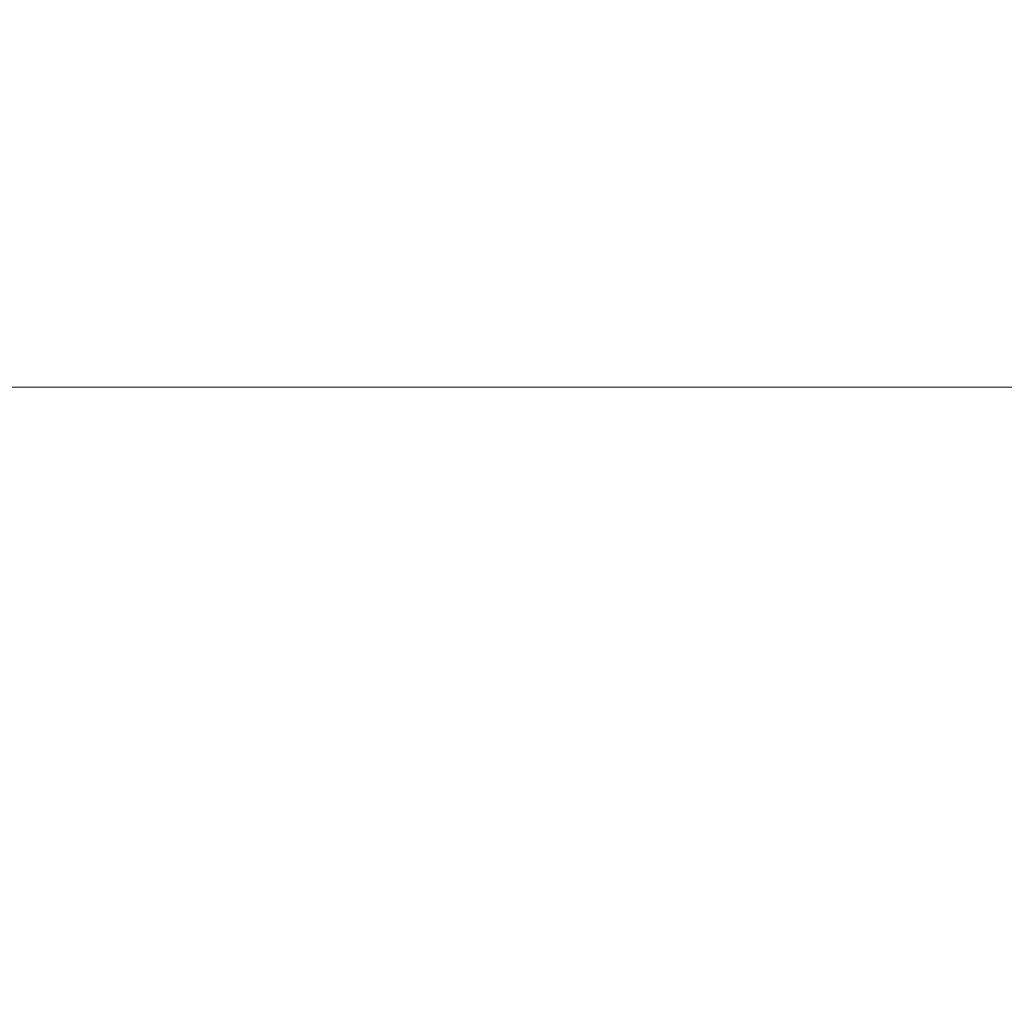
# Model space of a CAD drawing. Extents: x -145259 to -67259, y -2316 to 267384.
# Tile 224 of 256: x -126481 to -126452, y 54864 to 54892. Entities that reach past the tile are written whole.
import ezdxf

# ---------------------------------------------------------------- set-up
doc = ezdxf.new("R2010")
doc.units = 0
doc.header["$MEASUREMENT"] = 0
doc.layers.add('Arch opisy', color=7, linetype='Continuous')
doc.layers.add('Arch wymiary', color=7, linetype='Continuous')
doc.layers.add('Arch opisy_Nr_Pióra__21', color=7, linetype='Continuous', lineweight=13)
doc.layers.add('Arch wymiary_Nr_Pióra__21', color=7, linetype='Continuous', lineweight=13)
doc.styles.add('GENERATED_STYLE_1', font='txt')
doc.dimstyles.new('GENERATED_STYLE__3', dxfattribs={"dimtxt": 179.999995, "dimasz": 114, "dimexe": 0.18, "dimexo": 0, "dimgap": 0.09, "dimtad": 1, "dimtih": 1, "dimtoh": 1, "dimdec": 0, "dimlfac": 0.1, "dimzin": 0, "dimdsep": 46, "dimtxsty": 'GENERATED_STYLE_1', "dimblk": 'ARROWHEAD_2', "dimblk1": 'ARROWHEAD_2', "dimblk2": 'ARROWHEAD_2', "dimcen": 0.09, "dimclrd": 7, "dimclre": 7, "dimclrt": 7, "dimazin": 0, "dimtfac": 1, "dimtdec": 4, "dimtmove": 2, "dimatfit": 3, "dimfxl": 0, "dimtolj": 1, "dimtzin": 0, "dimarcsym": 0})

# ---------------------------------------------------------------- blocks, each defined once
blk = doc.blocks.new('Linia_5', base_point=(-128861.549, 54881.579))
at = {"layer": 'Arch opisy_Nr_Pióra__21', "linetype": 'Continuous'}
blk.add_line((-128861.549, 54881.579), (-125928.011, 54881.579), dxfattribs=at)
blk = doc.blocks.new('*D532')
at = {"layer": 'Arch wymiary_Nr_Pióra__21', "linetype": 'Continuous'}
for p, q in [((-121408.737, 54906.612), (-121408.737, 55131.612)), ((-120928.737, 54906.612), (-120928.737, 55131.612)), ((-121365.436, 55094.112), (-121452.039, 54944.112)), ((-120885.436, 55094.112), (-120972.039, 54944.112)), ((-121408.737, 55019.112), (-120928.737, 55019.112))]:
    blk.add_line(p, q, dxfattribs=at)
at = {"layer": 'Arch wymiary_Nr_Pióra__21', "char_height": 180, "attachment_point": 7, "style": 'GENERATED_STYLE_1'}
for s, insert in [('{321}', (-125191.739, 55055.112)), ('{16}', (-123572.489, 55055.112)), ('{173}', (-122446.538, 55055.112)), ('{283}', (-119686.538, 55055.112)), ('{317}', (-116686.538, 55055.112)), ('{494}', (-112151.538, 55055.112)), ('{96}', (-109143.938, 55055.112)), ('{61}', (-108358.938, 55055.112)), ('{33}', (-107888.961, 55055.112)), ('{50}', (-107473.961, 55055.112)), ('{33}', (-107058.938, 55055.112)), ('{466}', (-104621.538, 55055.112)), ('{96}', (-101753.938, 55055.112)), ('{64}', (-100951.438, 55055.112)), ('{31}', (-100160.387, 55055.112)), ('{48}', (-120928.737, 55055.112)), ('{48}', (-114803.938, 55055.112))]:
    blk.add_mtext(s, dxfattribs=dict(at, insert=insert))
blk = doc.blocks.new('ARROWHEAD_2')
at = {"color": 0, "linetype": 'Continuous', "lineweight": 0}
for p, q in [((-0.37813, -0.655), (0.37813, 0.655)), ((0, 0), (-1, 0))]:
    blk.add_line(p, q, dxfattribs=at)

msp = doc.modelspace()

# ---------------------------------------------------------------- block references
at = {"layer": 'Arch opisy', "linetype": 'Continuous'}
msp.add_blockref('Linia_5', (-128861.549, 54881.579), dxfattribs=at)

# ---------------------------------------------------------------- dimensions: what is measured, and where the dimension line sits
at = {"layer": 'Arch wymiary', "linetype": 'Continuous'}
dim = msp.add_linear_dim(base=(-126508.737, 55019.112), p1=(-121408.737, 54863.603), p2=(-120928.737, 54863.603), dimstyle='GENERATED_STYLE__3', dxfattribs=at)
dim.commit()
dim.dimension.update_dxf_attribs({"geometry": '*D532', "text_midpoint": (-120792.143, 55145.112)})

doc.saveas('drawing.dxf')
